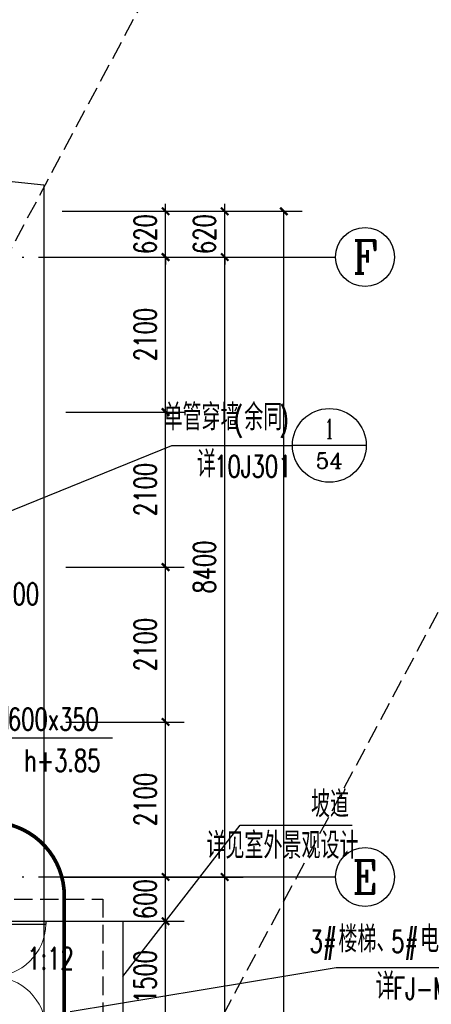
# Model space of a CAD drawing. Extents: x 797781 to 1255204, y 21234 to 1024248.
# Tile 220 of 256: x 989633 to 995205, y 194554 to 207895. Entities that reach past the tile are written whole.
import ezdxf
from ezdxf.enums import TextEntityAlignment as Align

# ---------------------------------------------------------------- set-up
doc = ezdxf.new("R2010")
doc.units = 0
doc.header["$LTSCALE"] = 1000
doc.header["$MEASUREMENT"] = 0
for name, pattern in [('230303生产综合楼-平面图_t8$0$__DASH', [0.35, 0.25, -0.1]), ('230303生产综合楼-平面图_t8$0$DOTE', [2.42, 2, -0.2, 0.02, -0.2]), ('DASH', [0.35, 0.25, -0.1])]:
    doc.linetypes.add(name, pattern=pattern)
for name, color, linetype in [('230303生产综合楼-平面图_t8$0$AXIS', 3, 'Continuous'), ('230303生产综合楼-平面图_t8$0$AXIS_TEXT', 7, 'Continuous'), ('230303生产综合楼-平面图_t8$0$DIM_IDEN', 3, 'Continuous'), ('230303生产综合楼-平面图_t8$0$DOTE', 1, '230303生产综合楼-平面图_t8$0$DOTE'), ('230303生产综合楼-平面图_t8$0$PUB_DIM', 3, 'Continuous'), ('230303生产综合楼-平面图_t8$0$STAIR', 2, 'Continuous'), ('230303生产综合楼-平面图_t8$0$WINDOW', 4, 'Continuous'), ('AXIS_TEXT', 7, 'Continuous'), ('DIM_LEAD', 3, 'Continuous'), ('DIM_SYMB', 3, 'Continuous'), ('PUB_HATCH', 8, 'Continuous'), ('PUB_TEXT', 7, 'Continuous')]:
    doc.layers.add(name, color=color, linetype=linetype)
doc.styles.add('230303生产综合楼-平面图_t8$0$_TCH_AXIS', font='COMPLEX', dxfattribs={"bigfont": 'GBCBIG'})
doc.styles.add('230303生产综合楼-平面图_t8$0$_TCH_DIM', font='SIMPLEX', dxfattribs={"bigfont": 'GBCBIG'})
doc.styles.add('230303生产综合楼-平面图_T8$0$_TCH_DIM_T3', font='SIMPLEX', dxfattribs={"width": 0.705882, "bigfont": 'GBCBIG'})
doc.styles.add('230303生产综合楼-平面图_t8$0$_TCH_LABEL', font='COMPLEX', dxfattribs={"bigfont": 'GBCBIG'})
doc.styles.add('_TCH_DIM', font='SIMPLEX', dxfattribs={"bigfont": 'GBCBIG'})
doc.styles.add('COMPLEX', font='COMPLEX')
doc.dimstyles.new('230303生产综合楼-平面图_T8$0$_TCH_ARCH&&100', dxfattribs={"dimtxt": 297.5, "dimasz": 100, "dimexe": 250, "dimexo": 300, "dimgap": 126.25, "dimtad": 1, "dimdec": 0, "dimzin": 0, "dimdsep": 46, "dimtxsty": '230303生产综合楼-平面图_T8$0$_TCH_DIM_T3', "dimblk": '230303生产综合楼-平面图_t8$0$_ArchTick', "dimcen": 0.09, "dimclrt": 7, "dimazin": 2, "dimtfac": 1, "dimtdec": 0, "dimtix": 1, "dimtmove": 2, "dimatfit": 3, "dimfxl": 1, "dimtolj": 1, "dimtzin": 0, "dimarcsym": 0})

# ---------------------------------------------------------------- blocks, each defined once
blk = doc.blocks.new('1FFSTG')
at = {"layer": '230303生产综合楼-平面图_t8$0$DIM_IDEN'}
for p, q in [((1132239, 206303), (1134517, 207230)), ((1134517, 207230), (1136149, 207230)), ((1137149, 207230), (1136149, 207230))]:
    blk.add_line(p, q, dxfattribs=at)
blk.add_circle((1136649, 207230), 500, dxfattribs=at)
at = {"layer": 'PUB_TEXT', "style": '230303生产综合楼-平面图_t8$0$_TCH_DIM'}
for s, height, p in [('单管穿墙', 357.4, (1134404, 207434)), ('余同', 357.4, (1135497, 207434)), ('详', 357, (1134854, 206798))]:
    blk.add_text(s, height=height, dxfattribs=at).set_placement(p)
at = {"layer": 'PUB_TEXT', "style": '230303生产综合楼-平面图_t8$0$_TCH_DIM', "width": 0.705882}
for s, height, p in [('(', 298, (1135357, 207434)), (')', 298, (1135974, 207434)), ('10J301', 297.5, (1135092, 206798))]:
    blk.add_text(s, height=height, dxfattribs=at).set_placement(p)
at = {"layer": 'PUB_TEXT', "style": '230303生产综合楼-平面图_t8$0$_TCH_LABEL'}
for s, height, p, p2 in [('1', 268, (1136591, 207322), (1136706, 207322)), ('54', 215.1, (1136464, 206915), (1136833, 206915))]:
    blk.add_text(s, height=height, dxfattribs=at).set_placement(p, p2, align=Align.FIT)
blk = doc.blocks.new('1FND11')
at = {"layer": 'DIM_LEAD'}
blk.add_line((1257489.5, 203051.2), (1259613.8, 203051.2), dxfattribs=at)
at = {"layer": 'PUB_TEXT', "style": '_TCH_DIM'}
blk.add_text('洞口', height=357.45, dxfattribs=at).set_placement((1257722.2, 203156.2))
at = {"layer": 'PUB_TEXT', "style": '_TCH_DIM', "width": 0.705882}
for s, p in [('600x350', (1258198.8, 203156.2)), ('h+3.85', (1258418.8, 202596.2))]:
    blk.add_text(s, height=297.5, dxfattribs=at).set_placement(p)
blk = doc.blocks.new('230303生产综合楼-平面图_t8$0$_ArchTick')
at = {"color": 0, "linetype": 'ByBlock', "const_width": 0.3}
blk.add_lwpolyline([(-0.5, -0.5), (0.5, 0.5)], dxfattribs=at)
blk = doc.blocks.new('*D1190')
at = {"layer": '230303生产综合楼-平面图_t8$0$PUB_DIM', "color": 0, "lineweight": -2, "transparency": 16777216}
for p, q in [((989058, 200139), (989058, 200089)), ((989258, 200139), (989258, 200089)), ((989058, 199839), (988958, 199839)), ((989058, 199839), (989258, 199839)), ((989258, 199839), (989358, 199839))]:
    blk.add_line(p, q, dxfattribs=at)
at = {"layer": 'Defpoints', "color": 0, "transparency": 16777216}
for p in [(989058, 199839), (989258, 199839), (989258, 199839)]:
    blk.add_point(p, dxfattribs=at)
at = {"layer": '230303生产综合楼-平面图_t8$0$PUB_DIM', "color": 0, "lineweight": -2, "transparency": 16777216, "xscale": 100, "yscale": 100, "zscale": 100}
blk.add_blockref('230303生产综合楼-平面图_t8$0$_ArchTick', (989058, 199839), dxfattribs=at)
at = {"layer": '230303生产综合楼-平面图_t8$0$PUB_DIM', "color": 0, "lineweight": -2, "transparency": 16777216, "xscale": 100, "yscale": 100, "zscale": 100, "rotation": 180}
blk.add_blockref('230303生产综合楼-平面图_t8$0$_ArchTick', (989258, 199839), dxfattribs=at)
at = {"layer": '230303生产综合楼-平面图_t8$0$PUB_DIM', "color": 7, "transparency": 16777216, "insert": (989628, 200114), "char_height": 297.5, "attachment_point": 5, "style": '230303生产综合楼-平面图_T8$0$_TCH_DIM_T3'}
blk.add_mtext('\\A1;200', dxfattribs=at)
blk = doc.blocks.new('*D1377')
at = {"layer": '230303生产综合楼-平面图_t8$0$AXIS', "color": 0, "lineweight": -2, "transparency": 16777216}
for p, q in [((990258, 195679), (991858, 195679)), ((991608, 194179), (991608, 195679)), ((990258, 194179), (991858, 194179))]:
    blk.add_line(p, q, dxfattribs=at)
at = {"layer": 'Defpoints', "color": 0, "transparency": 16777216}
for p in [(989958, 195679), (991608, 195679), (989958, 194179)]:
    blk.add_point(p, dxfattribs=at)
at = {"layer": '230303生产综合楼-平面图_t8$0$AXIS', "color": 0, "lineweight": -2, "transparency": 16777216, "xscale": 100, "yscale": 100, "zscale": 100}
for p, rotation in [((991608, 195679), 90), ((991608, 194179), 270)]:
    blk.add_blockref('230303生产综合楼-平面图_t8$0$_ArchTick', p, dxfattribs=dict(at, rotation=rotation))
at = {"layer": '230303生产综合楼-平面图_t8$0$AXIS', "color": 7, "transparency": 16777216, "insert": (991333, 194929), "char_height": 297.5, "attachment_point": 5, "rotation": 90, "style": '230303生产综合楼-平面图_T8$0$_TCH_DIM_T3'}
blk.add_mtext('\\A1;1500', dxfattribs=at)
blk = doc.blocks.new('*D1378')
at = {"layer": '230303生产综合楼-平面图_t8$0$AXIS', "color": 0, "lineweight": -2, "transparency": 16777216}
for p, q in [((990258, 196279), (991858, 196279)), ((991608, 196279), (991608, 196379)), ((991608, 195679), (991608, 196279)), ((990258, 195679), (991858, 195679)), ((991608, 195679), (991608, 195579))]:
    blk.add_line(p, q, dxfattribs=at)
at = {"layer": 'Defpoints', "color": 0, "transparency": 16777216}
for p in [(989958, 196279), (991608, 196279), (989958, 195679)]:
    blk.add_point(p, dxfattribs=at)
at = {"layer": '230303生产综合楼-平面图_t8$0$AXIS', "color": 0, "lineweight": -2, "transparency": 16777216, "xscale": 100, "yscale": 100, "zscale": 100}
for p, rotation in [((991608, 196279), 270), ((991608, 195679), 90)]:
    blk.add_blockref('230303生产综合楼-平面图_t8$0$_ArchTick', p, dxfattribs=dict(at, rotation=rotation))
at = {"layer": '230303生产综合楼-平面图_t8$0$AXIS', "color": 7, "transparency": 16777216, "insert": (991333, 195979), "char_height": 297.5, "attachment_point": 5, "rotation": 90, "style": '230303生产综合楼-平面图_T8$0$_TCH_DIM_T3'}
blk.add_mtext('\\A1;600', dxfattribs=at)
blk = doc.blocks.new('*D1379')
at = {"layer": '230303生产综合楼-平面图_t8$0$AXIS', "color": 0, "lineweight": -2, "transparency": 16777216}
for p, q in [((990258, 198379), (991858, 198379)), ((991608, 196279), (991608, 198379)), ((990258, 196279), (991858, 196279))]:
    blk.add_line(p, q, dxfattribs=at)
at = {"layer": 'Defpoints', "color": 0, "transparency": 16777216}
for p in [(989958, 198379), (991608, 198379), (989958, 196279)]:
    blk.add_point(p, dxfattribs=at)
at = {"layer": '230303生产综合楼-平面图_t8$0$AXIS', "color": 0, "lineweight": -2, "transparency": 16777216, "xscale": 100, "yscale": 100, "zscale": 100}
for p, rotation in [((991608, 198379), 90), ((991608, 196279), 270)]:
    blk.add_blockref('230303生产综合楼-平面图_t8$0$_ArchTick', p, dxfattribs=dict(at, rotation=rotation))
at = {"layer": '230303生产综合楼-平面图_t8$0$AXIS', "color": 7, "transparency": 16777216, "insert": (991333, 197329), "char_height": 297.5, "attachment_point": 5, "rotation": 90, "style": '230303生产综合楼-平面图_T8$0$_TCH_DIM_T3'}
blk.add_mtext('\\A1;2100', dxfattribs=at)
blk = doc.blocks.new('*D1380')
at = {"layer": '230303生产综合楼-平面图_t8$0$AXIS', "color": 0, "lineweight": -2, "transparency": 16777216}
for p, q in [((990258, 200479), (991858, 200479)), ((991608, 198379), (991608, 200479)), ((990258, 198379), (991858, 198379))]:
    blk.add_line(p, q, dxfattribs=at)
at = {"layer": 'Defpoints', "color": 0, "transparency": 16777216}
for p in [(989958, 200479), (991608, 200479), (989958, 198379)]:
    blk.add_point(p, dxfattribs=at)
at = {"layer": '230303生产综合楼-平面图_t8$0$AXIS', "color": 0, "lineweight": -2, "transparency": 16777216, "xscale": 100, "yscale": 100, "zscale": 100}
for p, rotation in [((991608, 200479), 90), ((991608, 198379), 270)]:
    blk.add_blockref('230303生产综合楼-平面图_t8$0$_ArchTick', p, dxfattribs=dict(at, rotation=rotation))
at = {"layer": '230303生产综合楼-平面图_t8$0$AXIS', "color": 7, "transparency": 16777216, "insert": (991333, 199429), "char_height": 297.5, "attachment_point": 5, "rotation": 90, "style": '230303生产综合楼-平面图_T8$0$_TCH_DIM_T3'}
blk.add_mtext('\\A1;2100', dxfattribs=at)
blk = doc.blocks.new('*D1381')
at = {"layer": '230303生产综合楼-平面图_t8$0$AXIS', "color": 0, "lineweight": -2, "transparency": 16777216}
for p, q in [((990258, 202579), (991858, 202579)), ((991608, 200479), (991608, 202579)), ((990258, 200479), (991858, 200479))]:
    blk.add_line(p, q, dxfattribs=at)
at = {"layer": 'Defpoints', "color": 0, "transparency": 16777216}
for p in [(989958, 202579), (991608, 202579), (989958, 200479)]:
    blk.add_point(p, dxfattribs=at)
at = {"layer": '230303生产综合楼-平面图_t8$0$AXIS', "color": 0, "lineweight": -2, "transparency": 16777216, "xscale": 100, "yscale": 100, "zscale": 100}
for p, rotation in [((991608, 202579), 90), ((991608, 200479), 270)]:
    blk.add_blockref('230303生产综合楼-平面图_t8$0$_ArchTick', p, dxfattribs=dict(at, rotation=rotation))
at = {"layer": '230303生产综合楼-平面图_t8$0$AXIS', "color": 7, "transparency": 16777216, "insert": (991333, 201529), "char_height": 297.5, "attachment_point": 5, "rotation": 90, "style": '230303生产综合楼-平面图_T8$0$_TCH_DIM_T3'}
blk.add_mtext('\\A1;2100', dxfattribs=at)
blk = doc.blocks.new('*D1382')
at = {"layer": '230303生产综合楼-平面图_t8$0$AXIS', "color": 0, "lineweight": -2, "transparency": 16777216}
for p, q in [((990258, 204679), (991858, 204679)), ((991608, 202579), (991608, 204679)), ((990258, 202579), (991858, 202579))]:
    blk.add_line(p, q, dxfattribs=at)
at = {"layer": 'Defpoints', "color": 0, "transparency": 16777216}
for p in [(989958, 204679), (991608, 204679), (989958, 202579)]:
    blk.add_point(p, dxfattribs=at)
at = {"layer": '230303生产综合楼-平面图_t8$0$AXIS', "color": 0, "lineweight": -2, "transparency": 16777216, "xscale": 100, "yscale": 100, "zscale": 100}
for p, rotation in [((991608, 204679), 90), ((991608, 202579), 270)]:
    blk.add_blockref('230303生产综合楼-平面图_t8$0$_ArchTick', p, dxfattribs=dict(at, rotation=rotation))
at = {"layer": '230303生产综合楼-平面图_t8$0$AXIS', "color": 7, "transparency": 16777216, "insert": (991333, 203629), "char_height": 297.5, "attachment_point": 5, "rotation": 90, "style": '230303生产综合楼-平面图_T8$0$_TCH_DIM_T3'}
blk.add_mtext('\\A1;2100', dxfattribs=at)
blk = doc.blocks.new('*D1383')
at = {"layer": '230303生产综合楼-平面图_t8$0$AXIS', "color": 0, "lineweight": -2, "transparency": 16777216}
for p, q in [((991608, 205299), (991608, 205399)), ((990258, 205299), (991858, 205299)), ((991608, 204679), (991608, 205299)), ((990258, 204679), (991858, 204679)), ((991608, 204679), (991608, 204579))]:
    blk.add_line(p, q, dxfattribs=at)
at = {"layer": 'Defpoints', "color": 0, "transparency": 16777216}
for p in [(989958, 205299), (991608, 205299), (989958, 204679)]:
    blk.add_point(p, dxfattribs=at)
at = {"layer": '230303生产综合楼-平面图_t8$0$AXIS', "color": 0, "lineweight": -2, "transparency": 16777216, "xscale": 100, "yscale": 100, "zscale": 100}
for p, rotation in [((991608, 205299), 270), ((991608, 204679), 90)]:
    blk.add_blockref('230303生产综合楼-平面图_t8$0$_ArchTick', p, dxfattribs=dict(at, rotation=rotation))
at = {"layer": '230303生产综合楼-平面图_t8$0$AXIS', "color": 7, "transparency": 16777216, "insert": (991333, 204989), "char_height": 297.5, "attachment_point": 5, "rotation": 90, "style": '230303生产综合楼-平面图_T8$0$_TCH_DIM_T3'}
blk.add_mtext('\\A1;620', dxfattribs=at)
blk = doc.blocks.new('230303生产综合楼-平面图_t8$0$$DorLib2D$00000002')
for p, q in [((-0.5, 0), (-0.5, 0.4875)), ((-0.475, 0.4875), (-0.5, 0.4875)), ((-0.475, 0), (-0.475, 0.4875)), ((0.475, 0), (0.475, 0.4875)), ((0.475, 0.4875), (0.5, 0.4875)), ((0.5, 0), (0.5, 0.4875)), ((-0.5, 0), (-0.475, 0)), ((0.5, 0), (0.475, 0))]:
    blk.add_line(p, q)
at = {"lineweight": 13}
for centre, start, end in [((-0.4875, 0), 0, 88.53072), ((0.4875, 0), 91.46928, 180)]:
    blk.add_arc(centre, 0.4875, start, end, dxfattribs=at)
blk = doc.blocks.new('*D1531')
at = {"layer": '230303生产综合楼-平面图_t8$0$AXIS', "color": 0, "lineweight": -2, "transparency": 16777216}
for p, q in [((990208, 196279), (992658, 196279)), ((992408, 187879), (992408, 196279)), ((990208, 187879), (992658, 187879))]:
    blk.add_line(p, q, dxfattribs=at)
at = {"layer": 'Defpoints', "color": 0, "transparency": 16777216}
for p in [(989908, 196279), (992408, 196279), (989908, 187879)]:
    blk.add_point(p, dxfattribs=at)
at = {"layer": '230303生产综合楼-平面图_t8$0$AXIS', "color": 0, "lineweight": -2, "transparency": 16777216, "xscale": 100, "yscale": 100, "zscale": 100}
for p, rotation in [((992408, 196279), 90), ((992408, 187879), 270)]:
    blk.add_blockref('230303生产综合楼-平面图_t8$0$_ArchTick', p, dxfattribs=dict(at, rotation=rotation))
at = {"layer": '230303生产综合楼-平面图_t8$0$AXIS', "color": 7, "transparency": 16777216, "insert": (992133, 192079), "char_height": 297.5, "attachment_point": 5, "rotation": 90, "style": '230303生产综合楼-平面图_T8$0$_TCH_DIM_T3'}
blk.add_mtext('\\A1;8400', dxfattribs=at)
blk = doc.blocks.new('*D1532')
at = {"layer": '230303生产综合楼-平面图_t8$0$AXIS', "color": 0, "lineweight": -2, "transparency": 16777216}
for p, q in [((990208, 204679), (992658, 204679)), ((992408, 196279), (992408, 204679)), ((990208, 196279), (992658, 196279))]:
    blk.add_line(p, q, dxfattribs=at)
at = {"layer": 'Defpoints', "color": 0, "transparency": 16777216}
for p in [(989908, 204679), (992408, 204679), (989908, 196279)]:
    blk.add_point(p, dxfattribs=at)
at = {"layer": '230303生产综合楼-平面图_t8$0$AXIS', "color": 0, "lineweight": -2, "transparency": 16777216, "xscale": 100, "yscale": 100, "zscale": 100}
for p, rotation in [((992408, 204679), 90), ((992408, 196279), 270)]:
    blk.add_blockref('230303生产综合楼-平面图_t8$0$_ArchTick', p, dxfattribs=dict(at, rotation=rotation))
at = {"layer": '230303生产综合楼-平面图_t8$0$AXIS', "color": 7, "transparency": 16777216, "insert": (992133, 200479), "char_height": 297.5, "attachment_point": 5, "rotation": 90, "style": '230303生产综合楼-平面图_T8$0$_TCH_DIM_T3'}
blk.add_mtext('\\A1;8400', dxfattribs=at)
blk = doc.blocks.new('*D1533')
at = {"layer": '230303生产综合楼-平面图_t8$0$AXIS', "color": 0, "lineweight": -2, "transparency": 16777216}
for p, q in [((992408, 205299), (992408, 205399)), ((990208, 205299), (992658, 205299)), ((992408, 204679), (992408, 205299)), ((990208, 204679), (992658, 204679)), ((992408, 204679), (992408, 204579))]:
    blk.add_line(p, q, dxfattribs=at)
at = {"layer": 'Defpoints', "color": 0, "transparency": 16777216}
for p in [(989908, 205299), (992408, 205299), (989908, 204679)]:
    blk.add_point(p, dxfattribs=at)
at = {"layer": '230303生产综合楼-平面图_t8$0$AXIS', "color": 0, "lineweight": -2, "transparency": 16777216, "xscale": 100, "yscale": 100, "zscale": 100}
for p, rotation in [((992408, 205299), 270), ((992408, 204679), 90)]:
    blk.add_blockref('230303生产综合楼-平面图_t8$0$_ArchTick', p, dxfattribs=dict(at, rotation=rotation))
at = {"layer": '230303生产综合楼-平面图_t8$0$AXIS', "color": 7, "transparency": 16777216, "insert": (992133, 204989), "char_height": 297.5, "attachment_point": 5, "rotation": 90, "style": '230303生产综合楼-平面图_T8$0$_TCH_DIM_T3'}
blk.add_mtext('\\A1;620', dxfattribs=at)
blk = doc.blocks.new('*D1534')
at = {"layer": '230303生产综合楼-平面图_t8$0$AXIS', "color": 0, "lineweight": -2, "transparency": 16777216}
for p, q in [((990258, 205299), (993458, 205299)), ((993208, 178279), (993208, 205299)), ((990258, 178279), (993458, 178279))]:
    blk.add_line(p, q, dxfattribs=at)
at = {"layer": 'Defpoints', "color": 0, "transparency": 16777216}
for p in [(989958, 205299), (993208, 205299), (989958, 178279)]:
    blk.add_point(p, dxfattribs=at)
at = {"layer": '230303生产综合楼-平面图_t8$0$AXIS', "color": 0, "lineweight": -2, "transparency": 16777216, "xscale": 100, "yscale": 100, "zscale": 100}
for p, rotation in [((993208, 205299), 90), ((993208, 178279), 270)]:
    blk.add_blockref('230303生产综合楼-平面图_t8$0$_ArchTick', p, dxfattribs=dict(at, rotation=rotation))
at = {"layer": '230303生产综合楼-平面图_t8$0$AXIS', "color": 7, "transparency": 16777216, "insert": (992933, 191789), "char_height": 297.5, "attachment_point": 5, "rotation": 90, "style": '230303生产综合楼-平面图_T8$0$_TCH_DIM_T3'}
blk.add_mtext('\\A1;27020', dxfattribs=at)
blk = doc.blocks.new('_AXISO')
blk.add_circle((0, 0), 0.5)
at = {"layer": 'AXIS_TEXT', "style": 'COMPLEX', "width": 1.041667}
blk.add_attdef('A', text='', height=0.56, dxfattribs=at).set_placement((-0.25, -0.28), (0.25, -0.28), align=Align.FIT)

msp = doc.modelspace()

# ---------------------------------------------------------------- linework, layer by layer
at = {"linetype": '230303生产综合楼-平面图_t8$0$__DASH'}
for points in [[(992651.3, 210676), (980508, 187879.2)], [(1001051.3, 210676), (988908, 187879.2)]]:
    msp.add_lwpolyline(points, dxfattribs=at)
at = {"color": 6, "const_width": 50}
msp.add_lwpolyline([(990236.8, 188022.8, -0.4142136), (989236.8, 187022.8), (982736.8, 187022.8, -0.4142136), (981736.8, 188022.8), (981736.8, 196022.8, -0.4142136), (982736.8, 197022.8), (989236.8, 197022.8, -0.4142136), (990236.8, 196022.8)], format="xyb", close=True, dxfattribs=at)
msp.add_lwpolyline([(989258, 195679.2), (991028, 195679.2), (991028, 192079.2), (989258, 192079.2)], close=True)
at = {"layer": '230303生产综合楼-平面图_t8$0$AXIS'}
for p, q in [((989908, 204679.2), (993908, 204679.2)), ((989908, 204679.2), (993908, 204679.2)), ((989908, 196279.2), (993908, 196279.2)), ((989908, 196279.2), (993908, 196279.2))]:
    msp.add_line(p, q, dxfattribs=at)
at = {"layer": '230303生产综合楼-平面图_t8$0$DIM_IDEN'}
for p, q in [((990315.8, 194457.5), (993917, 195052.5)), ((993917, 195052.5), (996025.4, 195052.5))]:
    msp.add_line(p, q, dxfattribs=at)
at = {"layer": '230303生产综合楼-平面图_t8$0$DOTE'}
for p, q in [((895508, 204679.2), (989908, 204679.2)), ((895508, 196279.2), (989908, 196279.2))]:
    msp.add_line(p, q, dxfattribs=at)
at = {"layer": '230303生产综合楼-平面图_t8$0$STAIR', "linetype": 'DASH'}
msp.add_lwpolyline([(989558, 195979.2), (990758, 195979.2), (990758, 191779.2), (989558, 191779.2)], dxfattribs=at)
at = {"layer": 'DIM_LEAD'}
for p, q in [((991028, 194929.2), (992619.2, 196981.6)), ((991028, 194929.2), (992619.2, 196981.6)), ((992619.2, 196981.6), (994135.3, 196981.6))]:
    msp.add_line(p, q, dxfattribs=at)
at = {"layer": 'DIM_SYMB'}
msp.add_lwpolyline([(989734.9, 194921.7, 0, 0, 0), (990369.2, 194921.7, 80, 0, 0), (990669.2, 194921.7, 0, 0, 0)], format="xyseb", dxfattribs=at)
at = {"layer": 'PUB_HATCH'}
msp.add_lwpolyline([(895458, 208379.2), (964094.7, 208379.2), (989958, 205659.4), (989958, 177801.7), (964021.3, 180529.2), (895458, 180529.2)], close=True, dxfattribs=at)

# ---------------------------------------------------------------- block references
for name, p in [('1FFSTG', (-142824.1, -5103)), ('1FND11', (-268725.9, -4886.9))]:
    msp.add_blockref(name, p)
at = {"layer": '230303生产综合楼-平面图_t8$0$AXIS'}
ref = msp.add_blockref('_AXISO', (994308, 204679.2), dxfattribs=dict(at, xscale=800, yscale=800, zscale=800))
ref.add_attrib('A', 'F', dxfattribs={"layer": '230303生产综合楼-平面图_t8$0$AXIS_TEXT', "ltscale": 2, "height": 445.4, "style": '230303生产综合楼-平面图_t8$0$_TCH_AXIS'}).set_placement((994138.3, 204456.4), (994477.7, 204456.4), align=Align.FIT)
ref = msp.add_blockref('_AXISO', (994308, 204679.2), dxfattribs=dict(at, xscale=800, yscale=800, zscale=800))
ref.add_attrib('A', 'F', dxfattribs={"layer": '230303生产综合楼-平面图_t8$0$AXIS_TEXT', "ltscale": 2, "height": 445.4, "style": '230303生产综合楼-平面图_t8$0$_TCH_AXIS'}).set_placement((994138.3, 204456.4), (994477.7, 204456.4), align=Align.FIT)
ref = msp.add_blockref('_AXISO', (994308, 196279.2), dxfattribs=dict(at, xscale=800, yscale=800, zscale=800))
ref.add_attrib('A', 'E', dxfattribs={"layer": '230303生产综合楼-平面图_t8$0$AXIS_TEXT', "ltscale": 2, "height": 445.4, "style": '230303生产综合楼-平面图_t8$0$_TCH_AXIS'}).set_placement((994138.3, 196056.4), (994477.7, 196056.4), align=Align.FIT)
ref = msp.add_blockref('_AXISO', (994308, 196279.2), dxfattribs=dict(at, xscale=800, yscale=800, zscale=800))
ref.add_attrib('A', 'E', dxfattribs={"layer": '230303生产综合楼-平面图_t8$0$AXIS_TEXT', "ltscale": 2, "height": 445.4, "style": '230303生产综合楼-平面图_t8$0$_TCH_AXIS'}).set_placement((994138.3, 196056.4), (994477.7, 196056.4), align=Align.FIT)
at = {"layer": '230303生产综合楼-平面图_t8$0$WINDOW', "xscale": -1500, "yscale": -1500, "zscale": 100, "rotation": 90.00000000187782}
msp.add_blockref('230303生产综合楼-平面图_t8$0$$DorLib2D$00000002', (989258, 194929.2), dxfattribs=at)

# ---------------------------------------------------------------- texts
at = {"layer": 'PUB_TEXT', "style": '230303生产综合楼-平面图_t8$0$_TCH_DIM'}
for s, height, p in [('坡道', 357.45, (993576, 197086.6)), ('详见室外景观设计', 357.45, (992161.1, 196526.6)), ('楼梯、', 357.45, (993947.9, 195256.7)), ('电梯详图', 357.45, (995052.8, 195256.7)), ('详', 357.4, (994452.1, 194619.9))]:
    msp.add_text(s, height=height, dxfattribs=at).set_placement(p)
at = {"layer": 'PUB_TEXT', "width": 0.705882}
for s, style, p in [('3#', '230303生产综合楼-平面图_t8$0$_TCH_DIM', (993557.9, 195256.7)), ('5#', '230303生产综合楼-平面图_t8$0$_TCH_DIM', (994662.8, 195256.7)), ('1:12', '_TCH_DIM', (989734.9, 195026.7)), ('FJ-MC-', '230303生产综合楼-平面图_t8$0$_TCH_DIM', (994690.4, 194619.9))]:
    msp.add_text(s, height=297.5, dxfattribs=dict(at, style=style)).set_placement(p)

# ---------------------------------------------------------------- dimensions: what is measured, and where the dimension line sits
at = {"layer": '230303生产综合楼-平面图_t8$0$AXIS'}
for p1, p2, distance, picture, middle in [((989908, 204679.2), (989908, 205299.3), -2500, '*D1533', (992133, 204989.2)), ((989958, 204679.2), (989958, 205299.3), -1650, '*D1383', (991333, 204989.2)), ((989958, 178279), (989958, 205299.3), -3250, '*D1534', (992933, 191789.1)), ((989908, 196279.2), (989908, 204679.2), -2500, '*D1532', (992133, 200479.2)), ((989958, 202579.2), (989958, 204679.2), -1650, '*D1382', (991333, 203629.2)), ((989958, 200479.2), (989958, 202579.2), -1650, '*D1381', (991333, 201529.2)), ((989958, 198379.2), (989958, 200479.2), -1650, '*D1380', (991333, 199429.2)), ((989958, 196279.2), (989958, 198379.2), -1650, '*D1379', (991333, 197329.2)), ((989908, 187879.2), (989908, 196279.2), -2500, '*D1531', (992133, 192079.2)), ((989958, 195679.2), (989958, 196279.2), -1650, '*D1378', (991333, 195979.2)), ((989958, 194179.2), (989958, 195679.2), -1650, '*D1377', (991333, 194929.2))]:
    dim = msp.add_aligned_dim(p1=p1, p2=p2, distance=distance, dimstyle='230303生产综合楼-平面图_T8$0$_TCH_ARCH&&100', dxfattribs=at)
    dim.commit()
    dim.dimension.update_dxf_attribs({"geometry": picture, "text_midpoint": middle})
at = {"layer": '230303生产综合楼-平面图_t8$0$PUB_DIM'}
dim = msp.add_linear_dim(base=(989258, 199838.9), p1=(989058, 199838.9), p2=(989258, 199838.9), angle=0, dimstyle='230303生产综合楼-平面图_T8$0$_TCH_ARCH&&100', dxfattribs=at)
dim.commit()
dim.dimension.update_dxf_attribs({"geometry": '*D1190', "text_midpoint": (989628, 200113.9), "dimtype": 161})

doc.saveas('drawing.dxf')
